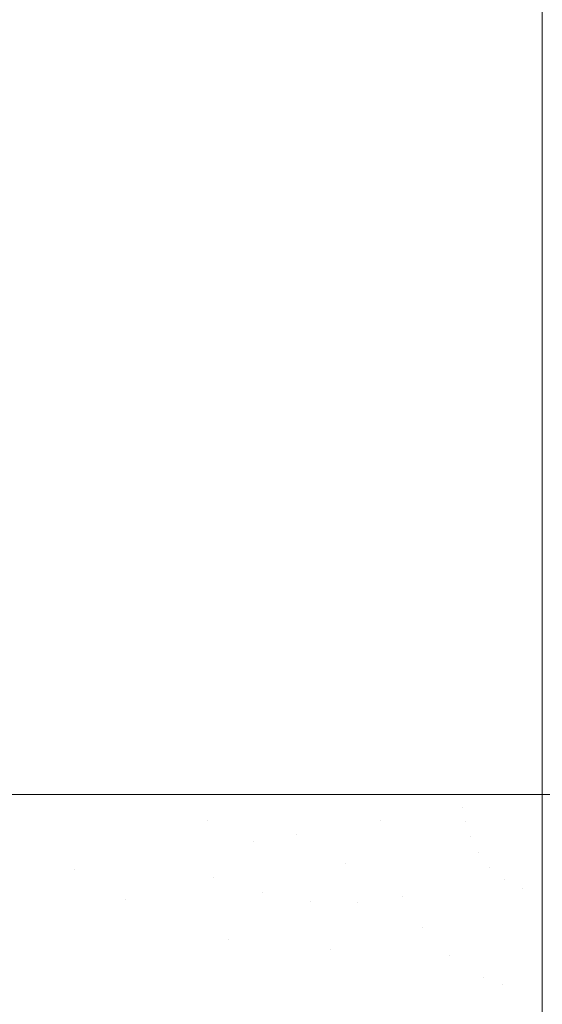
# Model space of a CAD drawing. Header units: centimetres. Extents: x -21.6 to 22.7, y 3.4 to 5.2.
# Tile 34 of 256: x -21.5206 to -21.5034, y 3.4933 to 3.5257. Entities that reach past the tile are written whole.
import ezdxf

# ---------------------------------------------------------------- set-up
doc = ezdxf.new("R2010")
doc.units = ezdxf.units.CM
doc.header["$LTSCALE"] = 2.54
doc.layers.add('Lucido design-1', color=7, linetype='Continuous')

# ---------------------------------------------------------------- blocks, each defined once
blk = doc.blocks.new('Gruppo-4-1')
at = {"color": 7, "linetype": 'Continuous', "lineweight": 9}
for points, invisible_edges in [([(-21.520433, 5.100212, -1872.217646), (-21.52186, 5.100212, -1872.218005), (-21.52186, 3.500212, -1872.218005), (-21.520433, 3.500212, -1872.217646)], 10), ([(-21.518913, 3.500212, -1873.013757), (-21.52146, 3.500212, -1873.013131), (-21.52146, 5.100212, -1873.013131), (-21.518913, 5.100212, -1873.013757)], 10), ([(-21.520433, 3.500212, -1872.217646), (-21.519064, 3.500212, -1872.217301), (-21.519064, 5.100212, -1872.217301), (-21.520433, 5.100212, -1872.217646)], 10), ([(-21.518914, 5.100212, -1872.217269), (-21.519064, 5.100212, -1872.217301), (-21.519064, 3.500212, -1872.217301), (-21.518914, 3.500212, -1872.217269)], 10), ([(-21.517407, 5.100212, -1872.216954), (-21.518914, 5.100212, -1872.217269), (-21.518914, 3.500212, -1872.217269), (-21.517407, 3.500212, -1872.216954)], 10), ([(-21.518913, 5.100212, -1873.013757), (-21.518665, 5.100212, -1873.013818), (-21.518665, 3.500212, -1873.013818), (-21.518913, 3.500212, -1873.013757)], 10), ([(-21.517407, 3.500212, -1873.014074), (-21.518665, 3.500212, -1873.013818), (-21.518665, 5.100212, -1873.013818), (-21.517407, 5.100212, -1873.014074)], 10), ([(-21.517407, 3.500212, -1872.216954), (-21.51627, 3.500212, -1872.216716), (-21.51627, 5.100212, -1872.216716), (-21.517407, 5.100212, -1872.216954)], 10), ([(-21.517407, 5.100212, -1873.014074), (-21.515871, 5.100212, -1873.014386), (-21.515871, 3.500212, -1873.014386), (-21.517407, 3.500212, -1873.014074)], 10), ([(-21.514454, 5.100212, -1872.216412), (-21.51627, 5.100212, -1872.216716), (-21.51627, 3.500212, -1872.216716), (-21.514454, 3.500212, -1872.216412)], 10), ([(-21.514454, 3.500212, -1873.014615), (-21.515871, 3.500212, -1873.014386), (-21.515871, 5.100212, -1873.014386), (-21.514454, 5.100212, -1873.014615)], 10), ([(-21.514454, 3.500212, -1872.216412), (-21.513479, 3.500212, -1872.216249), (-21.513479, 5.100212, -1872.216249), (-21.514454, 5.100212, -1872.216412)], 10), ([(-21.514454, 5.100212, -1873.014615), (-21.513081, 5.100212, -1873.014837), (-21.513081, 3.500212, -1873.014837), (-21.514454, 3.500212, -1873.014615)], 10), ([(-21.513006, 5.100212, -1872.216189), (-21.513479, 5.100212, -1872.216249), (-21.513479, 3.500212, -1872.216249), (-21.513006, 3.500212, -1872.216189)], 10), ([(-21.513007, 3.500212, -1873.014845), (-21.513081, 3.500212, -1873.014837), (-21.513081, 5.100212, -1873.014837), (-21.513007, 5.100212, -1873.014845)], 10), ([(-21.513007, 5.100212, -1873.014845), (-21.510294, 5.100212, -1873.015172), (-21.510294, 3.500212, -1873.015172), (-21.513007, 3.500212, -1873.014845)], 10), ([(-21.513006, 3.500212, -1872.216189), (-21.510692, 3.500212, -1872.215897), (-21.510692, 5.100212, -1872.215897), (-21.513006, 5.100212, -1872.216189)], 10), ([(-21.508779, 5.100212, -1872.215734), (-21.510692, 5.100212, -1872.215897), (-21.510692, 3.500212, -1872.215897), (-21.508779, 3.500212, -1872.215734)], 10), ([(-21.510294, 5.100212, -1873.015172), (-21.507512, 5.100212, -1873.015393), (-21.507512, 3.500212, -1873.015393), (-21.508778, 3.500212, -1873.015292)], 10), ([(-21.508778, 3.500212, -1873.015292), (-21.510294, 3.500212, -1873.015172), (-21.510294, 5.100212, -1873.015172)], 10), ([(-21.508779, 3.500212, -1872.215734), (-21.507909, 3.500212, -1872.21566), (-21.507909, 5.100212, -1872.21566), (-21.508779, 5.100212, -1872.215734)], 10), ([(-21.50606, 5.100212, -1872.215577), (-21.507909, 5.100212, -1872.21566), (-21.507909, 3.500212, -1872.21566), (-21.50606, 3.500212, -1872.215577)], 10), ([(-21.50606, 3.500212, -1873.01545), (-21.507512, 3.500212, -1873.015393), (-21.507512, 5.100212, -1873.015393), (-21.50606, 5.100212, -1873.01545)], 10), ([(-21.50606, 3.500212, -1872.215577), (-21.505131, 3.500212, -1872.215535), (-21.505131, 5.100212, -1872.215535), (-21.50606, 5.100212, -1872.215577)], 10), ([(-21.50606, 5.100212, -1873.01545), (-21.504734, 5.100212, -1873.015502), (-21.504734, 3.500212, -1873.015502), (-21.50606, 3.500212, -1873.01545)], 10), ([(-21.505131, 5.100212, -1872.215535), (-21.505131, 3.500212, -1872.215535), (-21.503423, 3.500212, -1872.215514), (-21.503423, 5.100212, -1872.215514)], 1), ([(-21.504734, 3.500212, -1873.015502), (-21.504734, 5.100212, -1873.015502), (-21.503423, 5.100212, -1873.015514), (-21.503423, 3.500212, -1873.015514)], 1), ([(-21.521974, 3.500212, -1873.012982), (-21.52146, 3.500212, -1873.013131), (-21.520286, 3.497495, -1873.013396), (-21.521813, 3.497249, -1873.012991)], 14), ([(-21.521813, 3.497249, -1872.218038), (-21.520286, 3.497495, -1872.217632), (-21.520433, 3.500212, -1872.217646), (-21.52186, 3.500212, -1872.218005)], 11), ([(-21.518777, 3.497738, -1873.013762), (-21.520286, 3.497495, -1873.013396), (-21.52146, 3.500212, -1873.013131), (-21.518913, 3.500212, -1873.013757)], 11), ([(-21.519064, 3.500212, -1872.217301), (-21.520433, 3.500212, -1872.217646), (-21.520286, 3.497495, -1872.217632), (-21.518777, 3.497738, -1872.217266)], 14), ([(-21.518777, 3.497738, -1872.217266), (-21.518914, 3.500212, -1872.217269), (-21.519064, 3.500212, -1872.217301)], 9), ([(-21.518914, 3.500212, -1872.217269), (-21.518777, 3.497738, -1872.217266), (-21.517286, 3.497978, -1872.21694), (-21.517381, 3.499127, -1872.21694)], 15), ([(-21.517381, 3.499127, -1872.21694), (-21.517407, 3.500212, -1872.216954), (-21.518914, 3.500212, -1872.217269)], 9), ([(-21.518913, 3.500212, -1873.013757), (-21.518665, 3.500212, -1873.013818), (-21.517407, 3.500212, -1873.014074), (-21.517381, 3.499127, -1873.014088)], 12), ([(-21.517381, 3.499127, -1873.014088), (-21.517286, 3.497978, -1873.014088), (-21.518777, 3.497738, -1873.013762), (-21.518913, 3.500212, -1873.013757)], 15), ([(-21.51627, 3.500212, -1872.216716), (-21.517407, 3.500212, -1872.216954), (-21.517381, 3.499127, -1872.21694), (-21.515897, 3.499243, -1872.216652)], 14), ([(-21.515897, 3.499243, -1873.014377), (-21.517381, 3.499127, -1873.014088), (-21.517407, 3.500212, -1873.014074), (-21.515871, 3.500212, -1873.014386)], 11), ([(-21.515897, 3.499243, -1872.216652), (-21.514433, 3.499356, -1872.216399), (-21.514454, 3.500212, -1872.216412), (-21.51627, 3.500212, -1872.216716)], 11), ([(-21.515871, 3.500212, -1873.014386), (-21.514454, 3.500212, -1873.014615), (-21.514433, 3.499356, -1873.014629), (-21.515897, 3.499243, -1873.014377)], 14), ([(-21.513479, 3.500212, -1872.216249), (-21.514454, 3.500212, -1872.216412), (-21.514433, 3.499356, -1872.216399)], 10), ([(-21.514433, 3.499356, -1873.014629), (-21.514454, 3.500212, -1873.014615), (-21.513081, 3.500212, -1873.014837)], 9), ([(-21.514433, 3.499356, -1872.216399), (-21.512923, 3.498681, -1872.216181), (-21.513479, 3.500212, -1872.216249)], 11), ([(-21.513081, 3.500212, -1873.014837), (-21.512923, 3.498681, -1873.014847), (-21.514433, 3.499356, -1873.014629)], 11), ([(-21.512923, 3.498681, -1872.216181), (-21.513006, 3.500212, -1872.216189), (-21.513479, 3.500212, -1872.216249)], 9), ([(-21.513081, 3.500212, -1873.014837), (-21.513007, 3.500212, -1873.014845), (-21.512923, 3.498681, -1873.014847)], 10), ([(-21.513007, 3.500212, -1873.014845), (-21.510294, 3.500212, -1873.015172), (-21.511506, 3.498909, -1873.015031), (-21.512923, 3.498681, -1873.014847)], 14), ([(-21.512923, 3.498681, -1872.216181), (-21.511506, 3.498909, -1872.215997), (-21.510692, 3.500212, -1872.215897), (-21.513006, 3.500212, -1872.216189)], 11), ([(-21.510692, 3.500212, -1872.215897), (-21.511506, 3.498909, -1872.215997), (-21.508732, 3.499356, -1872.215722)], 11), ([(-21.508732, 3.499356, -1873.015306), (-21.511506, 3.498909, -1873.015031), (-21.510294, 3.500212, -1873.015172)], 11), ([(-21.508732, 3.499356, -1872.215722), (-21.508779, 3.500212, -1872.215734), (-21.510692, 3.500212, -1872.215897)], 9), ([(-21.510294, 3.500212, -1873.015172), (-21.508778, 3.500212, -1873.015292), (-21.508732, 3.499356, -1873.015306)], 10), ([(-21.507909, 3.500212, -1872.21566), (-21.508779, 3.500212, -1872.215734), (-21.508732, 3.499356, -1872.215722)], 10), ([(-21.508732, 3.499356, -1873.015306), (-21.508778, 3.500212, -1873.015292), (-21.507512, 3.500212, -1873.015393)], 9), ([(-21.507909, 3.500212, -1872.21566), (-21.508732, 3.499356, -1872.215722), (-21.506037, 3.499791, -1872.215564)], 11), ([(-21.507512, 3.500212, -1873.015393), (-21.508565, 3.498407, -1873.015306), (-21.508732, 3.499356, -1873.015306)], 11), ([(-21.505955, 3.499323, -1873.015464), (-21.508565, 3.498407, -1873.015306), (-21.507512, 3.500212, -1873.015393)], 11), ([(-21.506037, 3.499791, -1872.215564), (-21.50606, 3.500212, -1872.215577), (-21.507909, 3.500212, -1872.21566)], 9), ([(-21.507512, 3.500212, -1873.015393), (-21.50606, 3.500212, -1873.01545), (-21.505955, 3.499323, -1873.015464)], 10), ([(-21.505131, 3.500212, -1872.215535), (-21.50606, 3.500212, -1872.215577), (-21.506037, 3.499791, -1872.215564)], 10), ([(-21.505955, 3.499323, -1873.015464), (-21.50606, 3.500212, -1873.01545), (-21.504734, 3.500212, -1873.015502)], 9), ([(-21.506037, 3.499791, -1872.215564), (-21.503423, 3.500212, -1872.215514), (-21.505131, 3.500212, -1872.215535)], 9), ([(-21.505955, 3.499323, -1872.215564), (-21.503423, 3.500212, -1872.215514), (-21.506037, 3.499791, -1872.215564)], 11), ([(-21.505794, 3.498821, -1872.215564), (-21.503423, 3.500212, -1872.215514), (-21.505955, 3.499323, -1872.215564)], 11), ([(-21.505955, 3.499323, -1873.015464), (-21.503423, 3.500212, -1873.015514), (-21.505794, 3.498821, -1873.015464)], 11), ([(-21.504734, 3.500212, -1873.015502), (-21.503423, 3.500212, -1873.015514), (-21.505955, 3.499323, -1873.015464)], 10), ([(-21.505533, 3.498308, -1872.215564), (-21.503423, 3.500212, -1872.215514), (-21.505794, 3.498821, -1872.215564)], 11), ([(-21.505794, 3.498821, -1873.015464), (-21.503423, 3.500212, -1873.015514), (-21.505533, 3.498308, -1873.015464)], 11), ([(-21.505157, 3.497821, -1872.215564), (-21.503423, 3.500212, -1872.215514), (-21.505533, 3.498308, -1872.215564)], 11), ([(-21.505533, 3.498308, -1873.015464), (-21.503423, 3.500212, -1873.015514), (-21.505157, 3.497821, -1873.015464)], 11), ([(-21.504664, 3.497412, -1872.215564), (-21.503423, 3.500212, -1872.215514), (-21.505157, 3.497821, -1872.215564)], 11), ([(-21.505157, 3.497821, -1873.015464), (-21.503423, 3.500212, -1873.015514), (-21.504664, 3.497412, -1873.015464)], 11), ([(-21.504072, 3.497136, -1872.215564), (-21.503423, 3.500212, -1872.215514), (-21.504664, 3.497412, -1872.215564)], 11), ([(-21.504664, 3.497412, -1873.015464), (-21.503423, 3.500212, -1873.015514), (-21.504072, 3.497136, -1873.015464)], 11), ([(-21.503423, 3.497039, -1872.215583), (-21.503423, 3.500212, -1872.215514), (-21.504072, 3.497136, -1872.215564)], 10), ([(-21.504072, 3.497136, -1873.015464), (-21.503423, 3.500212, -1873.015514), (-21.503423, 3.497039, -1873.015445)], 9), ([(22.630348, 3.497039, -1872.215583), (22.630348, 3.500212, -1872.215514), (-21.503423, 3.500212, -1872.215514), (-21.503423, 3.497039, -1872.215583)], 8), ([(-21.503423, 3.497039, -1873.015445), (-21.503423, 3.500212, -1873.015514), (22.630348, 3.500212, -1873.015514), (22.630348, 3.497039, -1873.015445)], 8), ([(-21.506037, 3.499791, -1872.215564), (-21.508732, 3.499356, -1872.215722), (-21.508565, 3.498407, -1872.215722), (-21.505955, 3.499323, -1872.215564)], 15), ([(-21.515813, 3.498216, -1872.216652), (-21.514358, 3.49845, -1872.216399), (-21.514433, 3.499356, -1872.216399), (-21.515897, 3.499243, -1872.216652)], 15), ([(-21.515897, 3.499243, -1873.014377), (-21.514433, 3.499356, -1873.014629), (-21.514358, 3.49845, -1873.014629), (-21.515813, 3.498216, -1873.014377)], 15), ([(-21.514433, 3.499356, -1872.216399), (-21.514358, 3.49845, -1872.216399), (-21.512923, 3.498681, -1872.216181)], 11), ([(-21.512923, 3.498681, -1873.014847), (-21.514358, 3.49845, -1873.014629), (-21.514433, 3.499356, -1873.014629)], 11), ([(-21.509899, 3.497939, -1872.215844), (-21.508565, 3.498407, -1872.215722), (-21.508732, 3.499356, -1872.215722), (-21.511506, 3.498909, -1872.215997)], 15), ([(-21.511506, 3.498909, -1873.015031), (-21.508732, 3.499356, -1873.015306), (-21.508565, 3.498407, -1873.015306), (-21.509899, 3.497939, -1873.015184)], 15), ([(-21.505955, 3.499323, -1872.215564), (-21.508565, 3.498407, -1872.215722), (-21.508238, 3.497388, -1872.215722), (-21.505794, 3.498821, -1872.215564)], 15), ([(-21.505794, 3.498821, -1873.015464), (-21.508238, 3.497388, -1873.015306), (-21.508565, 3.498407, -1873.015306), (-21.505955, 3.499323, -1873.015464)], 15), ([(-21.515897, 3.499243, -1872.216652), (-21.517381, 3.499127, -1872.21694), (-21.517286, 3.497978, -1872.21694), (-21.515813, 3.498216, -1872.216652)], 15), ([(-21.515813, 3.498216, -1873.014377), (-21.517286, 3.497978, -1873.014088), (-21.517381, 3.499127, -1873.014088), (-21.515897, 3.499243, -1873.014377)], 15), ([(-21.512624, 3.496983, -1872.216181), (-21.512923, 3.498681, -1872.216181), (-21.514358, 3.49845, -1872.216399), (-21.514222, 3.497495, -1872.216399)], 15), ([(-21.514222, 3.497495, -1873.014629), (-21.514358, 3.49845, -1873.014629), (-21.512923, 3.498681, -1873.014847), (-21.512624, 3.496983, -1873.014847)], 15), ([(-21.512624, 3.496983, -1872.216181), (-21.511252, 3.497465, -1872.215997), (-21.511506, 3.498909, -1872.215997), (-21.512923, 3.498681, -1872.216181)], 15), ([(-21.512923, 3.498681, -1873.014847), (-21.511506, 3.498909, -1873.015031), (-21.511252, 3.497465, -1873.015031), (-21.512624, 3.496983, -1873.014847)], 15), ([(-21.511506, 3.498909, -1872.215997), (-21.511252, 3.497465, -1872.215997), (-21.509899, 3.497939, -1872.215844)], 11), ([(-21.509899, 3.497939, -1873.015184), (-21.511252, 3.497465, -1873.015031), (-21.511506, 3.498909, -1873.015031)], 11), ([(-21.505533, 3.498308, -1872.215564), (-21.505794, 3.498821, -1872.215564), (-21.508238, 3.497388, -1872.215722), (-21.508001, 3.496865, -1872.215722)], 15), ([(-21.508001, 3.496865, -1873.015306), (-21.508238, 3.497388, -1873.015306), (-21.505794, 3.498821, -1873.015464), (-21.505533, 3.498308, -1873.015464)], 15), ([(-21.515659, 3.497133, -1872.216652), (-21.514222, 3.497495, -1872.216399), (-21.514358, 3.49845, -1872.216399), (-21.515813, 3.498216, -1872.216652)], 15), ([(-21.515813, 3.498216, -1873.014377), (-21.514358, 3.49845, -1873.014629), (-21.514222, 3.497495, -1873.014629), (-21.515659, 3.497133, -1873.014377)], 15), ([(-21.509487, 3.496655, -1872.215844), (-21.508238, 3.497388, -1872.215722), (-21.508565, 3.498407, -1872.215722), (-21.509899, 3.497939, -1872.215844)], 15), ([(-21.509899, 3.497939, -1873.015184), (-21.508565, 3.498407, -1873.015306), (-21.508238, 3.497388, -1873.015306), (-21.509487, 3.496655, -1873.015184)], 15), ([(-21.515813, 3.498216, -1872.216652), (-21.517286, 3.497978, -1872.21694), (-21.517113, 3.496767, -1872.21694), (-21.515659, 3.497133, -1872.216652)], 15), ([(-21.515659, 3.497133, -1873.014377), (-21.517113, 3.496767, -1873.014088), (-21.517286, 3.497978, -1873.014088), (-21.515813, 3.498216, -1873.014377)], 15), ([(-21.508001, 3.496865, -1872.215722), (-21.507708, 3.496345, -1872.215722), (-21.505533, 3.498308, -1872.215564)], 11), ([(-21.505533, 3.498308, -1873.015464), (-21.507708, 3.496345, -1873.015306), (-21.508001, 3.496865, -1873.015306)], 11), ([(-21.505157, 3.497821, -1872.215564), (-21.505533, 3.498308, -1872.215564), (-21.507708, 3.496345, -1872.215722), (-21.507357, 3.495838, -1872.215722)], 15), ([(-21.507357, 3.495838, -1873.015306), (-21.507708, 3.496345, -1873.015306), (-21.505533, 3.498308, -1873.015464), (-21.505157, 3.497821, -1873.015464)], 15), ([(-21.518777, 3.497738, -1872.217266), (-21.520286, 3.497495, -1872.217632), (-21.519756, 3.49448, -1872.217632), (-21.518295, 3.494993, -1872.217266)], 15), ([(-21.518295, 3.494993, -1873.013762), (-21.519756, 3.49448, -1873.013396), (-21.520286, 3.497495, -1873.013396), (-21.518777, 3.497738, -1873.013762)], 15), ([(-21.517113, 3.496767, -1872.21694), (-21.517286, 3.497978, -1872.21694), (-21.518777, 3.497738, -1872.217266)], 11), ([(-21.518777, 3.497738, -1873.013762), (-21.517286, 3.497978, -1873.014088), (-21.517113, 3.496767, -1873.014088)], 11), ([(-21.518777, 3.497738, -1872.217266), (-21.518295, 3.494993, -1872.217266), (-21.51685, 3.4955, -1872.21694), (-21.517113, 3.496767, -1872.21694)], 15), ([(-21.517113, 3.496767, -1873.014088), (-21.51685, 3.4955, -1873.014088), (-21.518295, 3.494993, -1873.013762), (-21.518777, 3.497738, -1873.013762)], 15), ([(-21.509487, 3.496655, -1872.215844), (-21.509899, 3.497939, -1872.215844), (-21.511252, 3.497465, -1872.215997), (-21.511038, 3.496698, -1872.215997)], 15), ([(-21.511038, 3.496698, -1873.015031), (-21.511252, 3.497465, -1873.015031), (-21.509899, 3.497939, -1873.015184), (-21.509487, 3.496655, -1873.015184)], 15), ([(-21.507357, 3.495838, -1872.215722), (-21.506945, 3.495356, -1872.215722), (-21.505157, 3.497821, -1872.215564)], 11), ([(-21.505157, 3.497821, -1873.015464), (-21.506945, 3.495356, -1873.015306), (-21.507357, 3.495838, -1873.015306)], 11), ([(-21.504664, 3.497412, -1872.215564), (-21.505157, 3.497821, -1872.215564), (-21.506945, 3.495356, -1872.215722), (-21.506473, 3.494914, -1872.215722)], 15), ([(-21.506473, 3.494914, -1873.015306), (-21.506945, 3.495356, -1873.015306), (-21.505157, 3.497821, -1873.015464), (-21.504664, 3.497412, -1873.015464)], 15), ([(-21.521235, 3.493961, -1872.218038), (-21.519756, 3.49448, -1872.217632), (-21.520286, 3.497495, -1872.217632), (-21.521813, 3.497249, -1872.218038)], 15), ([(-21.521813, 3.497249, -1873.012991), (-21.520286, 3.497495, -1873.013396), (-21.519756, 3.49448, -1873.013396), (-21.521235, 3.493961, -1873.012991)], 15), ([(-21.515423, 3.496001, -1872.216652), (-21.514015, 3.496495, -1872.216399), (-21.514222, 3.497495, -1872.216399), (-21.515659, 3.497133, -1872.216652)], 15), ([(-21.515659, 3.497133, -1873.014377), (-21.514222, 3.497495, -1873.014629), (-21.514015, 3.496495, -1873.014629), (-21.515423, 3.496001, -1873.014377)], 15), ([(-21.514222, 3.497495, -1872.216399), (-21.514015, 3.496495, -1872.216399), (-21.512624, 3.496983, -1872.216181)], 11), ([(-21.512624, 3.496983, -1873.014847), (-21.514015, 3.496495, -1873.014629), (-21.514222, 3.497495, -1873.014629)], 11), ([(-21.513724, 3.495459, -1872.216399), (-21.511038, 3.496698, -1872.215997), (-21.511252, 3.497465, -1872.215997), (-21.512624, 3.496983, -1872.216181)], 15), ([(-21.512624, 3.496983, -1873.014847), (-21.511252, 3.497465, -1873.015031), (-21.511038, 3.496698, -1873.015031), (-21.513724, 3.495459, -1873.014629)], 15), ([(-21.510393, 3.495117, -1872.215997), (-21.508001, 3.496865, -1872.215722), (-21.508238, 3.497388, -1872.215722), (-21.509487, 3.496655, -1872.215844)], 15), ([(-21.509487, 3.496655, -1873.015184), (-21.508238, 3.497388, -1873.015306), (-21.508001, 3.496865, -1873.015306), (-21.510393, 3.495117, -1873.015031)], 15), ([(-21.506473, 3.494914, -1872.215722), (-21.505944, 3.494525, -1872.215722), (-21.504664, 3.497412, -1872.215564)], 11), ([(-21.504664, 3.497412, -1873.015464), (-21.505944, 3.494525, -1873.015306), (-21.506473, 3.494914, -1873.015306)], 11), ([(-21.504072, 3.497136, -1872.215564), (-21.504664, 3.497412, -1872.215564), (-21.505944, 3.494525, -1872.215722), (-21.505363, 3.494205, -1872.215722)], 15), ([(-21.505363, 3.494205, -1873.015306), (-21.505944, 3.494525, -1873.015306), (-21.504664, 3.497412, -1873.015464), (-21.504072, 3.497136, -1873.015464)], 15), ([(-21.515659, 3.497133, -1872.216652), (-21.517113, 3.496767, -1872.21694), (-21.51685, 3.4955, -1872.21694), (-21.515423, 3.496001, -1872.216652)], 15), ([(-21.515423, 3.496001, -1873.014377), (-21.51685, 3.4955, -1873.014088), (-21.517113, 3.496767, -1873.014088), (-21.515659, 3.497133, -1873.014377)], 15), ([(-21.505363, 3.494205, -1872.215722), (-21.504742, 3.493965, -1872.215722), (-21.504072, 3.497136, -1872.215564)], 11), ([(-21.504072, 3.497136, -1873.015464), (-21.504742, 3.493965, -1873.015306), (-21.505363, 3.494205, -1873.015306)], 11), ([(-21.504072, 3.497136, -1872.215564), (-21.504742, 3.493965, -1872.215722), (-21.503423, 3.49585, -1872.215609)], 11), ([(-21.503423, 3.49585, -1873.015419), (-21.504742, 3.493965, -1873.015306), (-21.504072, 3.497136, -1873.015464)], 11), ([(-21.503423, 3.49585, -1872.215609), (-21.503423, 3.497039, -1872.215583), (-21.504072, 3.497136, -1872.215564)], 10), ([(-21.504072, 3.497136, -1873.015464), (-21.503423, 3.497039, -1873.015445), (-21.503423, 3.49585, -1873.015419)], 9), ([(-21.503423, 3.497039, -1872.215583), (-21.503423, 3.49585, -1872.215609), (22.630348, 3.49585, -1872.215609), (22.630348, 3.497039, -1872.215583)], 10), ([(22.630348, 3.497039, -1873.015445), (22.630348, 3.49585, -1873.015419), (-21.503423, 3.49585, -1873.015419), (-21.503423, 3.497039, -1873.015445)], 10), ([(-21.512624, 3.496983, -1872.216181), (-21.514015, 3.496495, -1872.216399), (-21.513724, 3.495459, -1872.216399)], 11), ([(-21.513724, 3.495459, -1873.014629), (-21.514015, 3.496495, -1873.014629), (-21.512624, 3.496983, -1873.014847)], 11), ([(-21.513724, 3.495459, -1872.216399), (-21.51334, 3.494395, -1872.216399), (-21.510754, 3.495912, -1872.215997), (-21.511038, 3.496698, -1872.215997)], 15), ([(-21.511038, 3.496698, -1873.015031), (-21.510754, 3.495912, -1873.015031), (-21.51334, 3.494395, -1873.014629), (-21.513724, 3.495459, -1873.014629)], 15), ([(-21.511038, 3.496698, -1872.215997), (-21.510754, 3.495912, -1872.215997), (-21.509487, 3.496655, -1872.215844)], 11), ([(-21.509487, 3.496655, -1873.015184), (-21.510754, 3.495912, -1873.015031), (-21.511038, 3.496698, -1873.015031)], 11), ([(-21.510393, 3.495117, -1872.215997), (-21.509947, 3.494325, -1872.215997), (-21.507708, 3.496345, -1872.215722), (-21.508001, 3.496865, -1872.215722)], 15), ([(-21.508001, 3.496865, -1873.015306), (-21.507708, 3.496345, -1873.015306), (-21.509947, 3.494325, -1873.015031), (-21.510393, 3.495117, -1873.015031)], 15), ([(-21.515094, 3.494826, -1872.216652), (-21.513724, 3.495459, -1872.216399), (-21.514015, 3.496495, -1872.216399), (-21.515423, 3.496001, -1872.216652)], 15), ([(-21.515423, 3.496001, -1873.014377), (-21.514015, 3.496495, -1873.014629), (-21.513724, 3.495459, -1873.014629), (-21.515094, 3.494826, -1873.014377)], 15), ([(-21.509487, 3.496655, -1872.215844), (-21.510754, 3.495912, -1872.215997), (-21.510393, 3.495117, -1872.215997)], 11), ([(-21.510393, 3.495117, -1873.015031), (-21.510754, 3.495912, -1873.015031), (-21.509487, 3.496655, -1873.015184)], 11), ([(-21.507357, 3.495838, -1872.215722), (-21.507708, 3.496345, -1872.215722), (-21.509947, 3.494325, -1872.215997), (-21.509413, 3.493552, -1872.215997)], 15), ([(-21.509413, 3.493552, -1873.015031), (-21.509947, 3.494325, -1873.015031), (-21.507708, 3.496345, -1873.015306), (-21.507357, 3.495838, -1873.015306)], 15), ([(-21.515423, 3.496001, -1872.216652), (-21.51685, 3.4955, -1872.21694), (-21.516482, 3.494186, -1872.21694), (-21.515094, 3.494826, -1872.216652)], 15), ([(-21.515094, 3.494826, -1873.014377), (-21.516482, 3.494186, -1873.014088), (-21.51685, 3.4955, -1873.014088), (-21.515423, 3.496001, -1873.014377)], 15), ([(-21.510393, 3.495117, -1872.215997), (-21.510754, 3.495912, -1872.215997), (-21.51334, 3.494395, -1872.216399), (-21.512852, 3.493319, -1872.216399)], 15), ([(-21.512852, 3.493319, -1873.014629), (-21.51334, 3.494395, -1873.014629), (-21.510754, 3.495912, -1873.015031), (-21.510393, 3.495117, -1873.015031)], 15), ([(-21.509413, 3.493552, -1872.215997), (-21.508785, 3.492819, -1872.215997), (-21.506945, 3.495356, -1872.215722), (-21.507357, 3.495838, -1872.215722)], 15), ([(-21.507357, 3.495838, -1873.015306), (-21.506945, 3.495356, -1873.015306), (-21.508785, 3.492819, -1873.015031), (-21.509413, 3.493552, -1873.015031)], 15), ([(-21.504742, 3.493965, -1872.215722), (-21.503423, 3.493769, -1872.215746), (-21.503423, 3.49585, -1872.215609)], 9), ([(-21.503423, 3.49585, -1873.015419), (-21.503423, 3.493769, -1873.015282), (-21.504742, 3.493965, -1873.015306)], 10), ([(-21.503423, 3.493769, -1873.015282), (-21.503423, 3.49585, -1873.015419), (22.630348, 3.49585, -1873.015419), (22.630348, 3.493769, -1873.015282)], 10), ([(-21.517887, 3.493538, -1872.217266), (-21.516482, 3.494186, -1872.21694), (-21.51685, 3.4955, -1872.21694), (-21.518295, 3.494993, -1872.217266)], 15), ([(-21.518295, 3.494993, -1873.013762), (-21.51685, 3.4955, -1873.014088), (-21.516482, 3.494186, -1873.014088), (-21.517887, 3.493538, -1873.013762)], 15), ([(-21.514659, 3.493621, -1872.216652), (-21.51334, 3.494395, -1872.216399), (-21.513724, 3.495459, -1872.216399), (-21.515094, 3.494826, -1872.216652)], 15), ([(-21.515094, 3.494826, -1873.014377), (-21.513724, 3.495459, -1873.014629), (-21.51334, 3.494395, -1873.014629), (-21.514659, 3.493621, -1873.014377)], 15), ([(-21.512852, 3.493319, -1872.216399), (-21.512249, 3.492247, -1872.216399), (-21.509947, 3.494325, -1872.215997), (-21.510393, 3.495117, -1872.215997)], 15), ([(-21.510393, 3.495117, -1873.015031), (-21.509947, 3.494325, -1873.015031), (-21.512249, 3.492247, -1873.014629), (-21.512852, 3.493319, -1873.014629)], 15), ([(-21.506473, 3.494914, -1872.215722), (-21.506945, 3.495356, -1872.215722), (-21.508785, 3.492819, -1872.215997), (-21.508067, 3.492146, -1872.215997)], 15), ([(-21.508067, 3.492146, -1873.015031), (-21.508785, 3.492819, -1873.015031), (-21.506945, 3.495356, -1873.015306), (-21.506473, 3.494914, -1873.015306)], 15), ([(-21.518295, 3.494993, -1872.217266), (-21.519756, 3.49448, -1872.217632), (-21.519309, 3.492882, -1872.217632), (-21.517887, 3.493538, -1872.217266)], 15), ([(-21.517887, 3.493538, -1873.013762), (-21.519309, 3.492882, -1873.013396), (-21.519756, 3.49448, -1873.013396), (-21.518295, 3.494993, -1873.013762)], 15), ([(-21.515094, 3.494826, -1872.216652), (-21.516482, 3.494186, -1872.21694), (-21.515995, 3.492838, -1872.21694), (-21.514659, 3.493621, -1872.216652)], 15), ([(-21.514659, 3.493621, -1873.014377), (-21.515995, 3.492838, -1873.014088), (-21.516482, 3.494186, -1873.014088), (-21.515094, 3.494826, -1873.014377)], 15), ([(-21.508067, 3.492146, -1872.215997), (-21.507261, 3.491554, -1872.215997), (-21.505944, 3.494525, -1872.215722), (-21.506473, 3.494914, -1872.215722)], 15), ([(-21.506473, 3.494914, -1873.015306), (-21.505944, 3.494525, -1873.015306), (-21.507261, 3.491554, -1873.015031), (-21.508067, 3.492146, -1873.015031)], 15), ([(-21.520747, 3.492218, -1872.218038), (-21.519309, 3.492882, -1872.217632), (-21.519756, 3.49448, -1872.217632), (-21.521235, 3.493961, -1872.218038)], 15), ([(-21.521235, 3.493961, -1873.012991), (-21.519756, 3.49448, -1873.013396), (-21.519309, 3.492882, -1873.013396), (-21.520747, 3.492218, -1873.012991)], 15), ([(-21.505363, 3.494205, -1872.215722), (-21.505944, 3.494525, -1872.215722), (-21.507261, 3.491554, -1872.215997), (-21.506377, 3.491066, -1872.215997)], 15), ([(-21.506377, 3.491066, -1873.015031), (-21.507261, 3.491554, -1873.015031), (-21.505944, 3.494525, -1873.015306), (-21.505363, 3.494205, -1873.015306)], 15), ([(-21.517348, 3.492044, -1872.217266), (-21.515995, 3.492838, -1872.21694), (-21.516482, 3.494186, -1872.21694), (-21.517887, 3.493538, -1872.217266)], 15), ([(-21.517887, 3.493538, -1873.013762), (-21.516482, 3.494186, -1873.014088), (-21.515995, 3.492838, -1873.014088), (-21.517348, 3.492044, -1873.013762)], 15), ([(-21.514106, 3.492402, -1872.216652), (-21.512852, 3.493319, -1872.216399), (-21.51334, 3.494395, -1872.216399), (-21.514659, 3.493621, -1872.216652)], 15), ([(-21.514659, 3.493621, -1873.014377), (-21.51334, 3.494395, -1873.014629), (-21.512852, 3.493319, -1873.014629), (-21.514106, 3.492402, -1873.014377)], 15), ([(-21.509413, 3.493552, -1872.215997), (-21.509947, 3.494325, -1872.215997), (-21.512249, 3.492247, -1872.216399), (-21.511526, 3.491203, -1872.216399)], 15), ([(-21.511526, 3.491203, -1873.014629), (-21.512249, 3.492247, -1873.014629), (-21.509947, 3.494325, -1873.015031), (-21.509413, 3.493552, -1873.015031)], 15), ([(-21.506377, 3.491066, -1872.215997), (-21.50543, 3.490702, -1872.215997), (-21.504742, 3.493965, -1872.215722), (-21.505363, 3.494205, -1872.215722)], 15), ([(-21.505363, 3.494205, -1873.015306), (-21.504742, 3.493965, -1873.015306), (-21.50543, 3.490702, -1873.015031), (-21.506377, 3.491066, -1873.015031)], 15), ([(-21.504742, 3.493965, -1872.215722), (-21.50543, 3.490702, -1872.215997), (-21.503423, 3.491496, -1872.215895)], 11), ([(-21.503423, 3.491496, -1873.015134), (-21.50543, 3.490702, -1873.015031), (-21.504742, 3.493965, -1873.015306)], 11), ([(-21.503423, 3.491496, -1872.215895), (-21.503423, 3.493769, -1872.215746), (-21.504742, 3.493965, -1872.215722)], 10), ([(-21.504742, 3.493965, -1873.015306), (-21.503423, 3.493769, -1873.015282), (-21.503423, 3.491496, -1873.015134)], 9), ([(-21.517887, 3.493538, -1872.217266), (-21.519309, 3.492882, -1872.217632), (-21.518716, 3.491242, -1872.217632), (-21.517348, 3.492044, -1872.217266)], 15), ([(-21.517348, 3.492044, -1873.013762), (-21.518716, 3.491242, -1873.013396), (-21.519309, 3.492882, -1873.013396), (-21.517887, 3.493538, -1873.013762)], 15), ([(-21.514659, 3.493621, -1872.216652), (-21.515995, 3.492838, -1872.21694), (-21.515376, 3.491473, -1872.21694), (-21.514106, 3.492402, -1872.216652)], 15), ([(-21.514106, 3.492402, -1873.014377), (-21.515376, 3.491473, -1873.014088), (-21.515995, 3.492838, -1873.014088), (-21.514659, 3.493621, -1873.014377)], 15), ([(-21.508785, 3.492819, -1872.215997), (-21.509413, 3.493552, -1872.215997), (-21.511526, 3.491203, -1872.216399), (-21.511117, 3.490699, -1872.216399)], 15), ([(-21.511117, 3.490699, -1873.014629), (-21.511526, 3.491203, -1873.014629), (-21.509413, 3.493552, -1873.015031), (-21.508785, 3.492819, -1873.015031)], 15), ([(22.630348, 3.493769, -1873.015282), (22.630348, 3.491496, -1873.015134), (-21.503423, 3.491496, -1873.015134), (-21.503423, 3.493769, -1873.015282)], 10)]:
    blk.add_3dface(points, dxfattribs=dict(at, invisible_edges=invisible_edges))
blk.add_3dface([(-21.503423, 5.100212, -1872.215514), (-21.503423, 3.500212, -1872.215514), (22.630348, 3.500212, -1872.215514), (22.630348, 5.100212, -1872.215514)], dxfattribs=at)
blk = doc.blocks.new('Gruppo-5-1')
at = {"color": 7}
blk.add_blockref('Gruppo-4-1', (0, 0), dxfattribs=at)

msp = doc.modelspace()

# ---------------------------------------------------------------- block references
at = {"layer": 'Lucido design-1', "color": 7}
msp.add_blockref('Gruppo-5-1', (0, 0), dxfattribs=at)

doc.saveas('drawing.dxf')
